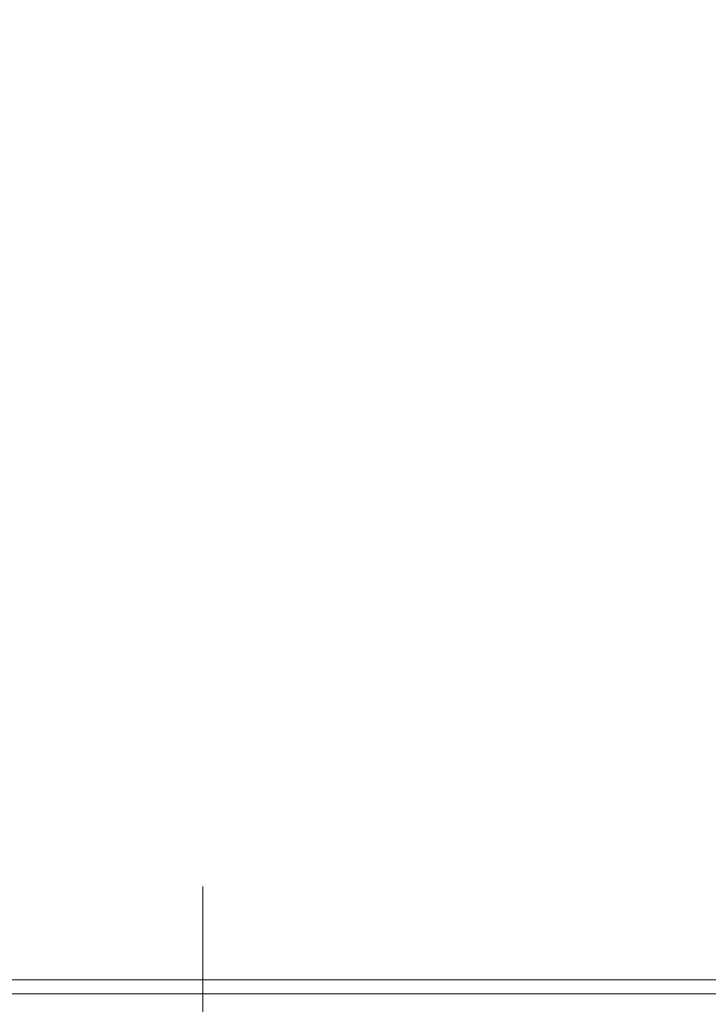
# Model space of a CAD drawing. Header units: millimetres. Extents: x 71658 to 298332, y -154437 to -30421.
# Tile 49 of 155: x 94106 to 94195, y -60091 to -59964. Entities that reach past the tile are written whole.
import ezdxf

# ---------------------------------------------------------------- set-up
doc = ezdxf.new("R2010")
doc.units = ezdxf.units.MM
doc.header["$LTSCALE"] = 500
doc.header["$MEASUREMENT"] = 0
doc.linetypes.add('Center', pattern=[48, 30, -6, 6, -6])
for name, color, linetype, lineweight in [('A-06-TELJED', 253, 'Center', 0), ('A-13-UKS', 250, 'Continuous', 5), ('SA_Ripplagi', 45, 'Continuous', 9)]:
    doc.layers.add(name, color=color, linetype=linetype, lineweight=lineweight)

# ---------------------------------------------------------------- blocks, each defined once
blk = doc.blocks.new('TELG')
at = {"layer": 'A-06-TELJED', "ltscale": 0.05}
blk.add_lwpolyline([(94130.06, -62025.58), (94130.06, -43784.23)], dxfattribs=at)
blk = doc.blocks.new('lülanduks')
at = {"layer": 'A-13-UKS'}
for q in [(94073.29, -58690.28), (94980.29, -58690.28)]:
    blk.add_line((94108.19, -58690.28), q, dxfattribs=at)

msp = doc.modelspace()

# ---------------------------------------------------------------- block references
at = {"layer": 'A-06-TELJED'}
msp.add_blockref('TELG', (0, 0), dxfattribs=at)

# ---------------------------------------------------------------- next in the draw order: linework, layer by layer
at = {"layer": 'SA_Ripplagi', "color": 18, "true_color": 0x000000}
msp.add_lwpolyline([(95030.289, -60089.414), (90930.289, -60089.414), (90930.289, -58945.092), (95030.289, -58945.092)], close=True, dxfattribs=at)

# ---------------------------------------------------------------- next in the draw order: block references
at = {"layer": 'A-13-UKS'}
msp.add_blockref('lülanduks', (0, -1397.322), dxfattribs=at)

doc.saveas('drawing.dxf')
